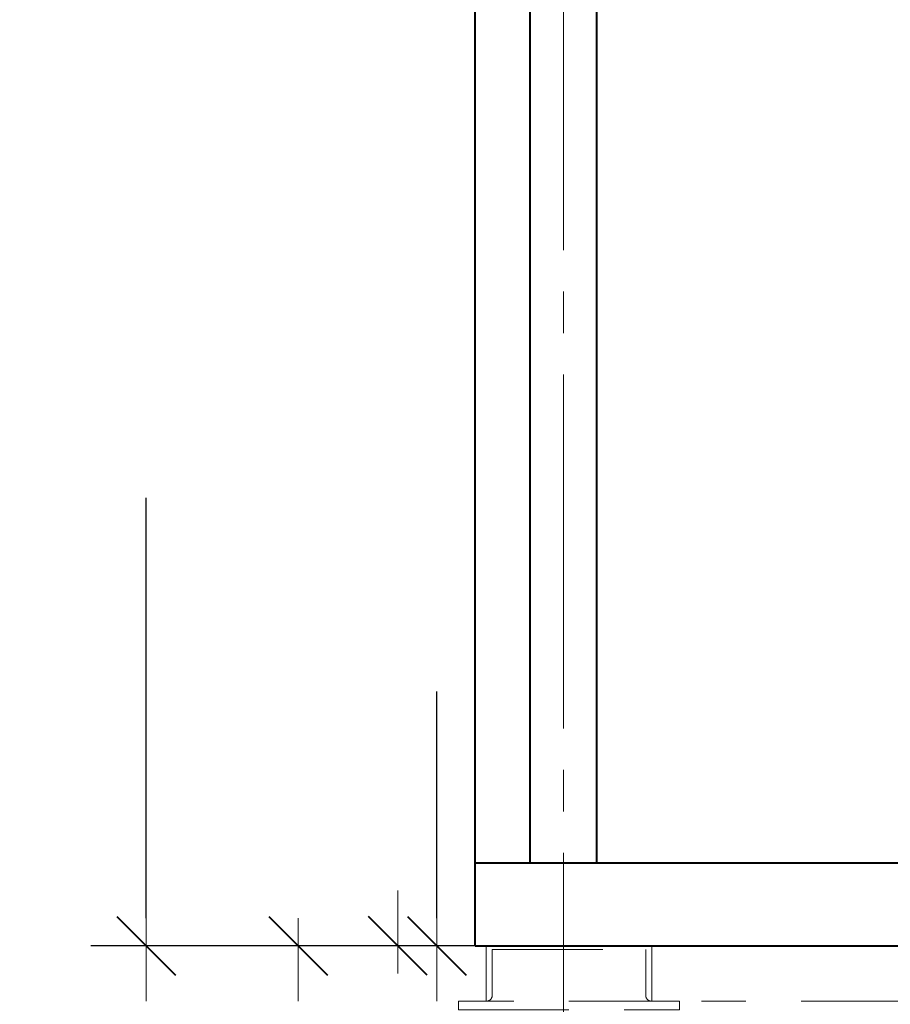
# Model space of a CAD drawing. Header units: millimetres. Extents: x 0 to 594, y 0 to 420.
# Tile 3 of 53: x 109 to 140, y 65 to 101. Entities that reach past the tile are written whole.
import ezdxf

# ---------------------------------------------------------------- set-up
doc = ezdxf.new("R2010")
doc.units = ezdxf.units.MM
for name, pattern in [('K5LT_AXLED', [17.302989, 12.802989, -1.5, 1.5, -1.5]), ('K5LT_BASIC', [0]), ('K5LT_DASHED', [6, 4, -2]), ('K5LT_THIN', [0])]:
    doc.linetypes.add(name, pattern=pattern)
doc.styles.add('KDIMTEXTSTYLE', font='GOST_AU.SHX', dxfattribs={"width": 0.96, "oblique": 15, "height": 5})
doc.dimstyles.new('KDIMSTYLE (0.02)', dxfattribs={"dimtxt": 5, "dimasz": 1, "dimexe": 2, "dimexo": 0, "dimgap": 1, "dimtad": 1, "dimlfac": 50, "dimtxsty": 'KDIMTEXTSTYLE', "dimsah": 1, "dimcen": 0, "dimdle": 1, "dimadec": 0, "dimazin": 0, "dimtfac": 0.667, "dimtmove": 0, "dimatfit": 3, "dimfxl": 1, "dimtvp": 1, "dimtfill": 1, "dimtolj": 1, "dimtzin": 0, "dimarcsym": 0})

# ---------------------------------------------------------------- blocks, each defined once
blk = doc.blocks.new('KDIMARROW_03')
at = {"color": 0, "linetype": 'K5LT_BASIC', "lineweight": 40}
blk.add_line((-1.061, -1.061), (1.061, 1.061), dxfattribs=at)
at = {"color": 0, "linetype": 'K5LT_THIN', "lineweight": 18}
for q in [(-1, 0), (2, 0)]:
    blk.add_line((0, 0), q, dxfattribs=at)
blk = doc.blocks.new('U48')
at = {"color": 7, "linetype": 'K5LT_DASHED', "lineweight": 18}
for p, q in [((132.679, 65.204), (124.679, 65.204)), ((124.679, 65.204), (124.679, 64.884)), ((132.679, 64.884), (132.679, 65.204)), ((124.679, 64.884), (132.679, 64.884))]:
    blk.add_line(p, q, dxfattribs=at)

msp = doc.modelspace()

# ---------------------------------------------------------------- linework, layer by layer
at = {"color": 5, "linetype": 'K5LT_BASIC', "lineweight": 40, "true_color": 0x0000ff}
for p, q in [((125.27877, 67.20446), (125.27877, 205.20446)), ((127.27877, 70.20446), (127.27877, 136.60446)), ((129.67877, 136.60446), (129.67877, 70.20446)), ((127.27877, 70.20446), (127.27877, 134.73237)), ((127.27877, 70.20446), (127.27877, 134.73237)), ((127.27877, 70.20446), (127.27877, 134.73237)), ((125.27877, 70.20446), (209.27877, 70.20446)), ((125.27877, 67.20446), (209.27877, 67.20446))]:
    msp.add_line(p, q, dxfattribs=at)
at = {"color": 30, "linetype": 'K5LT_AXLED', "lineweight": 18, "true_color": 0xff8000}
msp.add_line((128.47877, 191.68446), (128.47877, 40.33764), dxfattribs=at)
at = {"color": 7, "linetype": 'K5LT_DASHED', "lineweight": 18}
for p, q in [((131.67877, 67.20446), (125.67877, 67.20446)), ((125.67877, 67.20446), (125.67877, 65.20446)), ((125.67877, 67.20446), (125.67877, 65.20446)), ((125.89877, 67.07446), (131.45877, 67.07446)), ((125.89877, 65.40446), (125.89877, 67.07446)), ((131.45877, 65.40446), (131.45877, 67.07446)), ((131.67877, 67.20446), (131.67877, 65.20446)), ((131.67877, 67.20446), (131.67877, 65.20446)), ((207.07877, 65.20446), (133.47877, 65.20446))]:
    msp.add_line(p, q, dxfattribs=at)
for centre, start, end in [((125.69731, 65.40506), 264.719158, 359.82822), ((131.66022, 65.40506), 180.17178, 275.280842)]:
    msp.add_arc(centre, 0.20146, start, end, dxfattribs=at)

# ---------------------------------------------------------------- block references
msp.add_blockref('U48', (0, 0))

# ---------------------------------------------------------------- dimensions: what is measured, and where the dimension line sits
at = {"color": 5, "true_color": 0x0000ff}
for base, p1, p2, location in [((113.37681, 205.20446), (125.27877, 67.20446), (125.27877, 205.20446), (113.37681, 136.20446)), ((123.89428, 192.20446), (125.27877, 67.20446), (125.27877, 192.20446), (123.89428, 129.20446)), ((118.87797, 151.20446), (141.07379, 67.20446), (124.60192, 151.20446), (118.87797, 109.20446)), ((122.48254, 67.20446), (132.27877, 45.20446), (132.27877, 67.20446), (122.48254, 56.20446))]:
    msp.add_linear_dim(base=base, p1=p1, p2=p2, angle=90, location=location, dimstyle='KDIMSTYLE (0.02)', override={"dimexo": 2, "dimpost": '\\H3.5;\\W0.96;\\Q15;<>', "dimblk1": 'KDIMARROW_03', "dimblk2": 'KDIMARROW_03', "dimse1": 0, "dimse2": 0, "dimclrt": 7, "dimtolj": 1}, dxfattribs=at).render()

doc.saveas('drawing.dxf')
